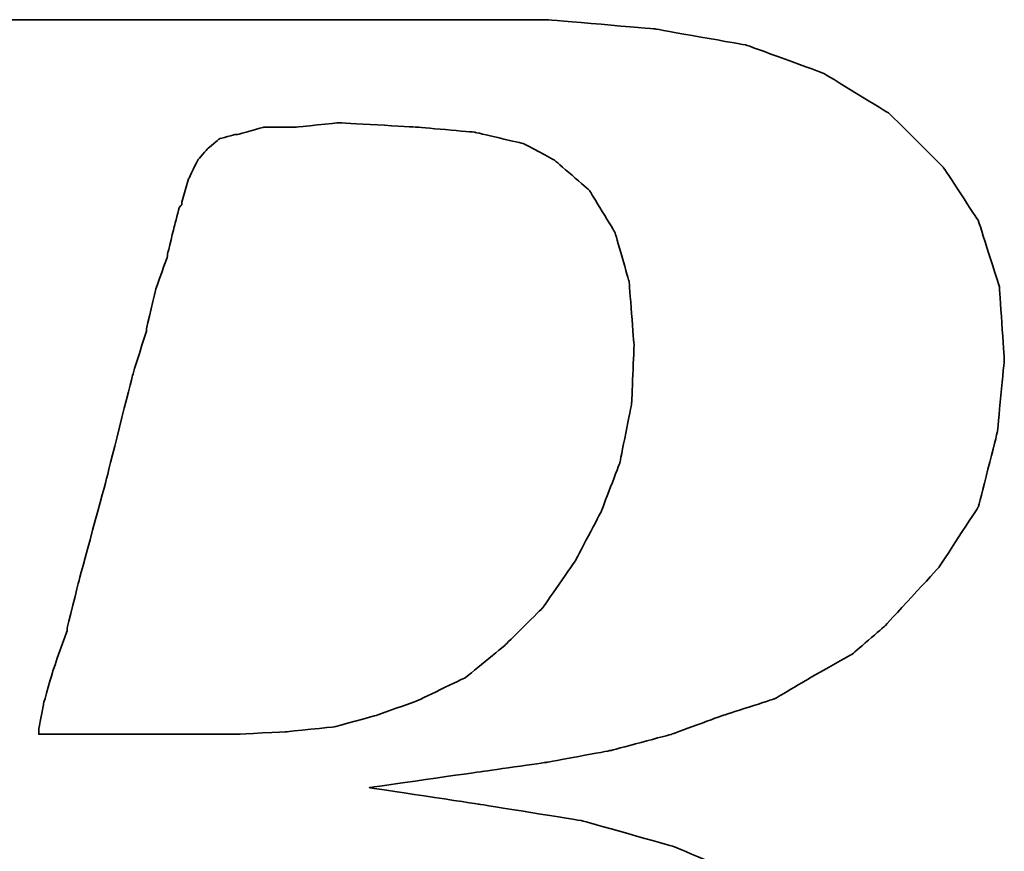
# Model space of a CAD drawing. Header units: millimetres. Extents: x 6 to 163, y -1 to 94.
# Tile 33 of 50: x 126.968 to 127.879, y 47.171 to 47.941. Entities that reach past the tile are written whole.
import ezdxf

# ---------------------------------------------------------------- set-up
doc = ezdxf.new("R2010")
doc.units = ezdxf.units.MM
doc.header["$LTSCALE"] = 0.1
doc.layers.add('DIM', color=4, linetype='CONTINUOUS')
doc.layers.add('layer 1', color=7, linetype='CONTINUOUS')

# ---------------------------------------------------------------- blocks, each defined once
blk = doc.blocks.new('TBI MOTION logo(完整正式版)')
at = {"layer": 'layer 1', "color": 22, "lineweight": 35}
for points, knots in [([(-64.65375, -6.86375), (-64.65375, -6.86375), (-64.84375, -7.29625), (-64.84375, -7.29625), (-64.84375, -7.29625), (-64.84375, -7.29625), (-64.86875, -7.34375), (-64.86875, -7.34375), (-64.86875, -7.34375), (-64.86875, -7.34375), (-64.86875, -7.36875), (-64.86875, -7.36875), (-64.86875, -7.36875), (-64.86875, -7.36875), (-65.15375, -7.65375), (-65.15375, -7.65375), (-65.15375, -7.65375), (-65.15375, -7.65375), (-65.17875, -7.65375), (-65.17875, -7.65375), (-65.17875, -7.65375), (-65.17875, -7.65375), (-65.20375, -7.67875), (-65.20375, -7.67875), (-65.20375, -7.67875), (-65.20375, -7.67875), (-65.58875, -7.87125), (-65.58875, -7.87125), (-65.58875, -7.87125), (-65.58875, -7.87125), (-65.63375, -7.87125), (-65.63375, -7.87125), (-65.63375, -7.87125), (-65.63375, -7.87125), (-65.65875, -7.89375), (-65.65875, -7.89375), (-65.65875, -7.89375), (-65.65875, -7.89375), (-66.09375, -7.94375), (-66.09375, -7.94375), (-66.09375, -7.94375), (-66.09375, -7.94375), (-66.11375, -7.94375), (-66.11375, -7.94375), (-66.11375, -7.94375), (-66.11375, -7.94375), (-66.16375, -7.94375), (-66.16375, -7.94375), (-66.16375, -7.94375), (-66.16375, -7.94375), (-66.30875, -7.94375), (-66.30875, -7.94375), (-66.30875, -7.94375), (-66.30875, -7.94375), (-66.69375, -7.94375), (-66.69375, -7.94375), (-66.69375, -7.94375), (-66.69375, -7.94375), (-67.07375, -7.94375), (-67.07375, -7.94375), (-67.07375, -7.94375), (-67.07375, -7.94375), (-67.12375, -7.94375), (-67.12375, -7.94375), (-67.12375, -7.94375), (-67.12375, -7.94375), (-67.12375, -7.96625), (-67.12375, -7.96625), (-67.12375, -7.96625), (-67.12375, -7.96625), (-67.14875, -7.99125), (-67.14875, -7.99125), (-67.14875, -7.99125), (-67.14875, -7.99125), (-67.24375, -8.34875), (-67.24375, -8.34875), (-67.24375, -8.34875), (-67.24375, -8.34875), (-67.31375, -8.68625), (-67.31375, -8.68625), (-67.31375, -8.68625), (-67.31375, -8.68625), (-67.26875, -8.68625), (-67.26875, -8.68625), (-67.26875, -8.68625), (-67.26875, -8.68625), (-67.07375, -8.68625), (-67.07375, -8.68625), (-67.07375, -8.68625), (-67.07375, -8.68625), (-66.54875, -8.68625), (-66.54875, -8.68625), (-66.54875, -8.68625), (-66.54875, -8.68625), (-65.82625, -8.68625), (-65.82625, -8.68625), (-65.82625, -8.68625), (-65.82625, -8.68625), (-65.01375, -8.68625), (-65.01375, -8.68625), (-65.01375, -8.68625), (-65.01375, -8.68625), (-64.05375, -8.68625), (-64.05375, -8.68625), (-64.05375, -8.68625), (-64.05375, -8.68625), (-62.08375, -8.68625), (-62.08375, -8.68625), (-62.08375, -8.68625), (-62.08375, -8.68625), (-60.06875, -8.68625), (-60.06875, -8.68625), (-60.06875, -8.68625), (-60.06875, -8.68625), (-59.10875, -8.68625), (-59.10875, -8.68625), (-59.10875, -8.68625), (-59.10875, -8.68625), (-58.29375, -8.68625), (-58.29375, -8.68625), (-58.29375, -8.68625), (-58.29375, -8.68625), (-57.57375, -8.68625), (-57.57375, -8.68625), (-57.57375, -8.68625), (-57.57375, -8.68625), (-57.04875, -8.68625), (-57.04875, -8.68625), (-57.04875, -8.68625), (-57.04875, -8.68625), (-56.85375, -8.68625), (-56.85375, -8.68625), (-56.85375, -8.68625), (-56.85375, -8.68625), (-56.70875, -8.68625), (-56.70875, -8.68625), (-56.70875, -8.68625), (-56.70875, -8.68625), (-56.61375, -8.68625), (-56.61375, -8.68625), (-56.61375, -8.68625), (-56.61375, -8.68625), (-56.56875, -8.68625), (-56.56875, -8.68625), (-56.56875, -8.68625), (-56.56875, -8.68625), (-55.65375, -8.63875), (-55.65375, -8.63875), (-55.65375, -8.63875), (-55.65375, -8.63875), (-54.76875, -8.51875), (-54.76875, -8.51875), (-54.76875, -8.51875), (-54.76875, -8.51875), (-53.90375, -8.30375), (-53.90375, -8.30375), (-53.90375, -8.30375), (-53.90375, -8.30375), (-53.08875, -8.03875), (-53.08875, -8.03875), (-53.08875, -8.03875), (-53.08875, -8.03875), (-52.34375, -7.65375), (-52.34375, -7.65375), (-52.34375, -7.65375), (-52.34375, -7.65375), (-51.69875, -7.29625), (-51.69875, -7.29625), (-51.69875, -7.29625), (-51.69875, -7.29625), (-51.21875, -6.91125), (-51.21875, -6.91125), (-51.21875, -6.91125), (-51.21875, -6.91125), (-50.83375, -6.50375), (-50.83375, -6.50375), (-50.83375, -6.50375), (-50.83375, -6.50375), (-50.44875, -5.94875), (-50.44875, -5.94875), (-50.44875, -5.94875), (-50.44875, -5.94875), (-50.13875, -5.30375), (-50.13875, -5.30375), (-50.13875, -5.30375), (-50.13875, -5.30375), (-49.99375, -4.65375), (-49.99375, -4.65375), (-49.99375, -4.65375), (-49.99375, -4.65375), (-49.92375, -3.98375), (-49.92375, -3.98375), (-49.92375, -3.98375), (-49.92375, -3.98375), (-49.99375, -3.19374), (-49.99375, -3.19374), (-49.99375, -3.19374), (-49.99375, -3.19374), (-50.23374, -2.44874), (-50.23374, -2.44874), (-50.23374, -2.44874), (-50.23374, -2.44874), (-50.59375, -1.87374), (-50.59375, -1.87374), (-50.59375, -1.87374), (-50.59375, -1.87374), (-51.09875, -1.31874), (-51.09875, -1.31874), (-51.09875, -1.31874), (-51.09875, -1.31874), (-51.74375, -0.81875), (-51.74375, -0.81875), (-51.74375, -0.81875), (-51.74375, -0.81875), (-52.53875, -0.48125), (-52.53875, -0.48125), (-52.53875, -0.48125), (-52.53875, -0.48125), (-53.47375, -0.21875), (-53.47375, -0.21875), (-53.47375, -0.21875), (-53.47375, -0.21875), (-54.52875, -0.04874), (-54.52875, -0.04874), (-54.52875, -0.04874), (-54.52875, -0.04874), (-55.65375, 0.12125), (-55.65375, 0.12125), (-55.65375, 0.12125), (-55.65375, 0.12125), (-54.50375, 0.28624), (-54.50375, 0.28624), (-54.50375, 0.28624), (-54.50375, 0.28624), (-53.83375, 0.38124), (-53.83375, 0.38124), (-53.83375, 0.38124), (-53.83375, 0.38124), (-53.18375, 0.50125), (-53.18375, 0.50125), (-53.18375, 0.50125), (-53.18375, 0.50125), (-52.55875, 0.66874), (-52.55875, 0.66874), (-52.55875, 0.66874), (-52.55875, 0.66874), (-52.03375, 0.86124), (-52.03375, 0.86124), (-52.03375, 0.86124), (-52.03375, 0.86124), (-51.50374, 1.03124), (-51.50374, 1.03124), (-51.50374, 1.03124), (-51.50374, 1.03124), (-51.09875, 1.27125), (-51.09875, 1.27125), (-51.09875, 1.27125), (-51.09875, 1.27125), (-50.71375, 1.48624), (-50.71375, 1.48624), (-50.71375, 1.48624), (-50.71375, 1.48624), (-50.37625, 1.77625), (-50.37625, 1.77625), (-50.37625, 1.77625), (-50.37625, 1.77625), (-49.82375, 2.37625), (-49.82375, 2.37625), (-49.82375, 2.37625), (-49.82375, 2.37625), (-49.41875, 2.99625), (-49.41875, 2.99625), (-49.41875, 2.99625), (-49.41875, 2.99625), (-49.22375, 3.76625), (-49.22375, 3.76625), (-49.22375, 3.76625), (-49.22375, 3.76625), (-49.15375, 4.50874), (-49.15375, 4.50874), (-49.15375, 4.50874), (-49.15375, 4.50874), (-49.20375, 5.25125), (-49.20375, 5.25125), (-49.20375, 5.25125), (-49.20375, 5.25125), (-49.41875, 5.92625), (-49.41875, 5.92625), (-49.41875, 5.92625), (-49.41875, 5.92625), (-49.77875, 6.47625), (-49.77875, 6.47625), (-49.77875, 6.47625), (-49.77875, 6.47625), (-50.33125, 7.02624), (-50.33125, 7.02624), (-50.33125, 7.02624), (-50.33125, 7.02624), (-51.00125, 7.43625), (-51.00125, 7.43625), (-51.00125, 7.43625), (-51.00125, 7.43625), (-51.79375, 7.72625), (-51.79375, 7.72625), (-51.79375, 7.72625), (-51.79375, 7.72625), (-52.72875, 7.89124), (-52.72875, 7.89124), (-52.72875, 7.89124), (-52.72875, 7.89124), (-53.83375, 7.98625), (-53.83375, 7.98625), (-53.83375, 7.98625), (-53.83375, 7.98625), (-53.92875, 7.98625), (-53.92875, 7.98625), (-53.92875, 7.98625), (-53.92875, 7.98625), (-54.26375, 7.98625), (-54.26375, 7.98625), (-54.26375, 7.98625), (-54.26375, 7.98625), (-54.74375, 7.98625), (-54.74375, 7.98625), (-54.74375, 7.98625), (-54.74375, 7.98625), (-55.36875, 7.98625), (-55.36875, 7.98625), (-55.36875, 7.98625), (-55.36875, 7.98625), (-56.13375, 7.98625), (-56.13375, 7.98625), (-56.13375, 7.98625), (-56.13375, 7.98625), (-56.94875, 7.98625), (-56.94875, 7.98625), (-56.94875, 7.98625), (-56.94875, 7.98625), (-58.77625, 7.98625), (-58.77625, 7.98625), (-58.77625, 7.98625), (-58.77625, 7.98625), (-60.59875, 7.98625), (-60.59875, 7.98625), (-60.59875, 7.98625), (-60.59875, 7.98625), (-61.41375, 7.98625), (-61.41375, 7.98625), (-61.41375, 7.98625), (-61.41375, 7.98625), (-62.17875, 7.98625), (-62.17875, 7.98625), (-62.17875, 7.98625), (-62.17875, 7.98625), (-62.80375, 7.98625), (-62.80375, 7.98625), (-62.80375, 7.98625), (-62.80375, 7.98625), (-63.30625, 7.98625), (-63.30625, 7.98625), (-63.30625, 7.98625), (-63.30625, 7.98625), (-63.57375, 7.98625), (-63.57375, 7.98625), (-63.57375, 7.98625), (-63.57375, 7.98625), (-63.57375, 7.96375), (-63.57375, 7.96375), (-63.57375, 7.96375), (-63.57375, 7.96375), (-63.59875, 7.94125), (-63.59875, 7.94125), (-63.59875, 7.94125), (-63.59875, 7.94125), (-63.69375, 7.55625), (-63.69375, 7.55625), (-63.69375, 7.55625), (-63.69375, 7.55625), (-63.76375, 7.24624), (-63.76375, 7.24624), (-63.76375, 7.24624), (-63.76375, 7.24624), (-63.23875, 7.24624), (-63.23875, 7.24624), (-63.23875, 7.24624), (-63.23875, 7.24624), (-62.75875, 7.24624), (-62.75875, 7.24624), (-62.75875, 7.24624), (-62.75875, 7.24624), (-62.61125, 7.24624), (-62.61125, 7.24624), (-62.61125, 7.24624), (-62.61125, 7.24624), (-62.56625, 7.24624), (-62.56625, 7.24624), (-62.56625, 7.24624), (-62.56625, 7.24624), (-62.22875, 7.24624), (-62.22875, 7.24624), (-62.22875, 7.24624), (-62.22875, 7.24624), (-62.20375, 7.24624), (-62.20375, 7.24624), (-62.20375, 7.24624), (-62.20375, 7.24624), (-62.17875, 7.21875), (-62.17875, 7.21875), (-62.17875, 7.21875), (-62.17875, 7.21875), (-61.96375, 7.17125), (-61.96375, 7.17125), (-61.96375, 7.17125), (-61.96375, 7.17125), (-61.72375, 7.12624), (-61.72375, 7.12624), (-61.72375, 7.12624), (-61.72375, 7.12624), (-61.70375, 7.12624), (-61.70375, 7.12624), (-61.70375, 7.12624), (-61.70375, 7.12624), (-61.55875, 7.07624), (-61.55875, 7.07624), (-61.55875, 7.07624), (-61.55875, 7.07624), (-61.50875, 7.07624), (-61.50875, 7.07624), (-61.50875, 7.07624), (-61.50875, 7.07624), (-61.48375, 7.02624), (-61.48375, 7.02624), (-61.48375, 7.02624), (-61.48375, 7.02624), (-61.31875, 6.83375), (-61.31875, 6.83375), (-61.31875, 6.83375), (-61.31875, 6.83375), (-61.29375, 6.81125), (-61.29375, 6.81125), (-61.29375, 6.81125), (-61.29375, 6.81125), (-61.29375, 6.78625), (-61.29375, 6.78625), (-61.29375, 6.78625), (-61.29375, 6.78625), (-61.19875, 6.50124), (-61.19875, 6.50124), (-61.19875, 6.50124), (-61.19875, 6.50124), (-61.17375, 6.45124), (-61.17375, 6.45124), (-61.17375, 6.45124), (-61.17375, 6.45124), (-61.19875, 6.40625), (-61.19875, 6.40625), (-61.19875, 6.40625), (-61.19875, 6.40625), (-61.26875, 5.99624), (-61.26875, 5.99624), (-61.26875, 5.99624), (-61.26875, 5.99624), (-61.26875, 5.85125), (-61.26875, 5.85125), (-61.26875, 5.85125), (-61.26875, 5.85125), (-61.26875, 5.82625), (-61.26875, 5.82625), (-61.26875, 5.82625), (-61.26875, 5.82625), (-61.29375, 5.80625), (-61.29375, 5.80625), (-61.29375, 5.80625), (-61.29375, 5.80625), (-61.34125, 5.66125), (-61.34125, 5.66125), (-61.34125, 5.66125), (-61.34125, 5.66125), (-61.41375, 5.44625), (-61.41375, 5.44625), (-61.41375, 5.44625), (-61.41375, 5.44625), (-61.48375, 5.15625), (-61.48375, 5.15625), (-61.48375, 5.15625), (-61.48375, 5.15625), (-61.58375, 4.82124), (-61.58375, 4.82124), (-61.58375, 4.82124), (-61.58375, 4.82124), (-61.79875, 4.00375), (-61.79875, 4.00375), (-61.79875, 4.00375), (-61.79875, 4.00375), (-62.05875, 2.99625), (-62.05875, 2.99625), (-62.05875, 2.99625), (-62.05875, 2.99625), (-62.34875, 1.91625), (-62.34875, 1.91625), (-62.34875, 1.91625), (-62.34875, 1.91625), (-62.97375, -0.41124), (-62.97375, -0.41124), (-62.97375, -0.41124), (-62.97375, -0.41124), (-63.59875, -2.75875), (-63.59875, -2.75875), (-63.59875, -2.75875), (-63.59875, -2.75875), (-63.88375, -3.86374), (-63.88375, -3.86374), (-63.88375, -3.86374), (-63.88375, -3.86374), (-64.14875, -4.82374), (-64.14875, -4.82374), (-64.14875, -4.82374), (-64.14875, -4.82374), (-64.36375, -5.64125), (-64.36375, -5.64125), (-64.36375, -5.64125), (-64.36375, -5.64125), (-64.43625, -5.97625), (-64.43625, -5.97625), (-64.43625, -5.97625), (-64.43625, -5.97625), (-64.50875, -6.28625), (-64.50875, -6.28625), (-64.50875, -6.28625), (-64.50875, -6.28625), (-64.50875, -6.30875), (-64.50875, -6.30875), (-64.50875, -6.30875), (-64.50875, -6.30875), (-64.57875, -6.50375), (-64.57875, -6.50375), (-64.57875, -6.50375), (-64.57875, -6.50375), (-64.62875, -6.69625), (-64.62875, -6.69625), (-64.62875, -6.69625), (-64.62875, -6.69625), (-64.62875, -6.76875), (-64.62875, -6.76875), (-64.62875, -6.76875), (-64.62875, -6.76875), (-64.62875, -6.81375), (-64.62875, -6.81375), (-64.62875, -6.81375), (-64.62875, -6.81375), (-64.62875, -6.83875), (-64.62875, -6.83875), (-64.62875, -6.83875), (-64.62875, -6.83875), (-64.65375, -6.86375), (-64.65375, -6.86375)], [0, 0, 0, 0, 0.00719424, 0.00719424, 0.00719424, 0.00719425, 0.01438849, 0.01438849, 0.01438849, 0.0143885, 0.02158273, 0.02158273, 0.02158273, 0.02158274, 0.02877698, 0.02877698, 0.02877698, 0.02877699, 0.03597122, 0.03597122, 0.03597122, 0.03597123, 0.04316547, 0.04316547, 0.04316547, 0.04316548, 0.05035971, 0.05035971, 0.05035971, 0.05035972, 0.05755396, 0.05755396, 0.05755396, 0.05755397, 0.0647482, 0.0647482, 0.0647482, 0.06474821, 0.07194245, 0.07194245, 0.07194245, 0.07194246, 0.07913669, 0.07913669, 0.07913669, 0.0791367, 0.08633094, 0.08633094, 0.08633094, 0.08633095, 0.09352518, 0.09352518, 0.09352518, 0.09352519, 0.10071942, 0.10071942, 0.10071942, 0.10071943, 0.10791367, 0.10791367, 0.10791367, 0.10791368, 0.11510791, 0.11510791, 0.11510791, 0.11510792, 0.12230216, 0.12230216, 0.12230216, 0.12230217, 0.1294964, 0.1294964, 0.1294964, 0.12949641, 0.13669065, 0.13669065, 0.13669065, 0.13669066, 0.14388489, 0.14388489, 0.14388489, 0.1438849, 0.15107914, 0.15107914, 0.15107914, 0.15107915, 0.15827338, 0.15827338, 0.15827338, 0.15827339, 0.16546763, 0.16546763, 0.16546763, 0.16546764, 0.17266187, 0.17266187, 0.17266187, 0.17266188, 0.17985612, 0.17985612, 0.17985612, 0.17985613, 0.18705036, 0.18705036, 0.18705036, 0.18705037, 0.1942446, 0.1942446, 0.1942446, 0.19424461, 0.20143885, 0.20143885, 0.20143885, 0.20143886, 0.20863309, 0.20863309, 0.20863309, 0.2086331, 0.21582734, 0.21582734, 0.21582734, 0.21582735, 0.22302158, 0.22302158, 0.22302158, 0.22302159, 0.23021583, 0.23021583, 0.23021583, 0.23021584, 0.23741007, 0.23741007, 0.23741007, 0.23741008, 0.24460432, 0.24460432, 0.24460432, 0.24460433, 0.25179856, 0.25179856, 0.25179856, 0.25179857, 0.25899281, 0.25899281, 0.25899281, 0.25899282, 0.26618705, 0.26618705, 0.26618705, 0.26618706, 0.27338129, 0.27338129, 0.27338129, 0.2733813, 0.28057554, 0.28057554, 0.28057554, 0.28057555, 0.28776978, 0.28776978, 0.28776978, 0.28776979, 0.29496403, 0.29496403, 0.29496403, 0.29496404, 0.30215827, 0.30215827, 0.30215827, 0.30215828, 0.30935252, 0.30935252, 0.30935252, 0.30935253, 0.31654676, 0.31654676, 0.31654676, 0.31654677, 0.32374101, 0.32374101, 0.32374101, 0.32374102, 0.33093525, 0.33093525, 0.33093525, 0.33093526, 0.3381295, 0.3381295, 0.3381295, 0.33812951, 0.34532374, 0.34532374, 0.34532374, 0.34532375, 0.35251799, 0.35251799, 0.35251799, 0.352518, 0.35971223, 0.35971223, 0.35971223, 0.35971224, 0.36690647, 0.36690647, 0.36690647, 0.36690648, 0.37410072, 0.37410072, 0.37410072, 0.37410073, 0.38129496, 0.38129496, 0.38129496, 0.38129497, 0.38848921, 0.38848921, 0.38848921, 0.38848922, 0.39568345, 0.39568345, 0.39568345, 0.39568346, 0.4028777, 0.4028777, 0.4028777, 0.40287771, 0.41007194, 0.41007194, 0.41007194, 0.41007195, 0.41726619, 0.41726619, 0.41726619, 0.4172662, 0.42446043, 0.42446043, 0.42446043, 0.42446044, 0.43165468, 0.43165468, 0.43165468, 0.43165469, 0.43884892, 0.43884892, 0.43884892, 0.43884893, 0.44604317, 0.44604317, 0.44604317, 0.44604318, 0.45323741, 0.45323741, 0.45323741, 0.45323742, 0.46043165, 0.46043165, 0.46043165, 0.46043166, 0.4676259, 0.4676259, 0.4676259, 0.46762591, 0.47482014, 0.47482014, 0.47482014, 0.47482015, 0.48201439, 0.48201439, 0.48201439, 0.4820144, 0.48920863, 0.48920863, 0.48920863, 0.48920864, 0.49640288, 0.49640288, 0.49640288, 0.49640289, 0.50359712, 0.50359712, 0.50359712, 0.50359713, 0.51079137, 0.51079137, 0.51079137, 0.51079138, 0.51798561, 0.51798561, 0.51798561, 0.51798562, 0.52517986, 0.52517986, 0.52517986, 0.52517987, 0.5323741, 0.5323741, 0.5323741, 0.53237411, 0.53956835, 0.53956835, 0.53956835, 0.53956836, 0.54676259, 0.54676259, 0.54676259, 0.5467626, 0.55395683, 0.55395683, 0.55395683, 0.55395684, 0.56115108, 0.56115108, 0.56115108, 0.56115109, 0.56834532, 0.56834532, 0.56834532, 0.56834533, 0.57553957, 0.57553957, 0.57553957, 0.57553958, 0.58273381, 0.58273381, 0.58273381, 0.58273382, 0.58992806, 0.58992806, 0.58992806, 0.58992807, 0.5971223, 0.5971223, 0.5971223, 0.59712231, 0.60431655, 0.60431655, 0.60431655, 0.60431656, 0.61151079, 0.61151079, 0.61151079, 0.6115108, 0.61870504, 0.61870504, 0.61870504, 0.61870505, 0.62589928, 0.62589928, 0.62589928, 0.62589929, 0.63309353, 0.63309353, 0.63309353, 0.63309354, 0.64028777, 0.64028777, 0.64028777, 0.64028778, 0.64748201, 0.64748201, 0.64748201, 0.64748202, 0.65467626, 0.65467626, 0.65467626, 0.65467627, 0.6618705, 0.6618705, 0.6618705, 0.66187051, 0.66906475, 0.66906475, 0.66906475, 0.66906476, 0.67625899, 0.67625899, 0.67625899, 0.676259, 0.68345324, 0.68345324, 0.68345324, 0.68345325, 0.69064748, 0.69064748, 0.69064748, 0.69064749, 0.69784173, 0.69784173, 0.69784173, 0.69784174, 0.70503597, 0.70503597, 0.70503597, 0.70503598, 0.71223022, 0.71223022, 0.71223022, 0.71223023, 0.71942446, 0.71942446, 0.71942446, 0.71942447, 0.72661871, 0.72661871, 0.72661871, 0.72661872, 0.73381295, 0.73381295, 0.73381295, 0.73381296, 0.74100719, 0.74100719, 0.74100719, 0.7410072, 0.74820144, 0.74820144, 0.74820144, 0.74820145, 0.75539568, 0.75539568, 0.75539568, 0.75539569, 0.76258993, 0.76258993, 0.76258993, 0.76258994, 0.76978417, 0.76978417, 0.76978417, 0.76978418, 0.77697842, 0.77697842, 0.77697842, 0.77697843, 0.78417266, 0.78417266, 0.78417266, 0.78417267, 0.79136691, 0.79136691, 0.79136691, 0.79136692, 0.79856115, 0.79856115, 0.79856115, 0.79856116, 0.8057554, 0.8057554, 0.8057554, 0.80575541, 0.81294964, 0.81294964, 0.81294964, 0.81294965, 0.82014388, 0.82014388, 0.82014388, 0.82014389, 0.82733813, 0.82733813, 0.82733813, 0.82733814, 0.83453237, 0.83453237, 0.83453237, 0.83453238, 0.84172662, 0.84172662, 0.84172662, 0.84172663, 0.84892086, 0.84892086, 0.84892086, 0.84892087, 0.85611511, 0.85611511, 0.85611511, 0.85611512, 0.86330935, 0.86330935, 0.86330935, 0.86330936, 0.8705036, 0.8705036, 0.8705036, 0.87050361, 0.87769784, 0.87769784, 0.87769784, 0.87769785, 0.88489209, 0.88489209, 0.88489209, 0.8848921, 0.89208633, 0.89208633, 0.89208633, 0.89208634, 0.89928058, 0.89928058, 0.89928058, 0.89928059, 0.90647482, 0.90647482, 0.90647482, 0.90647483, 0.91366906, 0.91366906, 0.91366906, 0.91366907, 0.92086331, 0.92086331, 0.92086331, 0.92086332, 0.92805755, 0.92805755, 0.92805755, 0.92805756, 0.9352518, 0.9352518, 0.9352518, 0.93525181, 0.94244604, 0.94244604, 0.94244604, 0.94244605, 0.94964029, 0.94964029, 0.94964029, 0.9496403, 0.95683453, 0.95683453, 0.95683453, 0.95683454, 0.96402878, 0.96402878, 0.96402878, 0.96402879, 0.97122302, 0.97122302, 0.97122302, 0.97122303, 0.97841727, 0.97841727, 0.97841727, 0.97841728, 0.98561151, 0.98561151, 0.98561151, 0.98561152, 0.99280576, 0.99280576, 0.99280576, 0.99280577, 1, 1, 1, 1]), ([(-57.50375, 6.35625), (-57.50375, 6.35625), (-57.57375, 6.11625), (-57.57375, 6.11625), (-57.57375, 6.11625), (-57.57375, 6.11625), (-57.57375, 6.09125), (-57.57375, 6.09125), (-57.57375, 6.09125), (-57.57375, 6.09125), (-57.59875, 6.06625), (-57.59875, 6.06625), (-57.59875, 6.06625), (-57.59875, 6.06625), (-57.64875, 5.87625), (-57.64875, 5.87625), (-57.64875, 5.87625), (-57.64875, 5.87625), (-57.71875, 5.58875), (-57.71875, 5.58875), (-57.71875, 5.58875), (-57.71875, 5.58875), (-57.71875, 5.56625), (-57.71875, 5.56625), (-57.71875, 5.56625), (-57.71875, 5.56625), (-57.83875, 5.23125), (-57.83875, 5.23125), (-57.83875, 5.23125), (-57.83875, 5.23125), (-57.93625, 4.82124), (-57.93625, 4.82124), (-57.93625, 4.82124), (-57.93625, 4.82124), (-57.93625, 4.79624), (-57.93625, 4.79624), (-57.93625, 4.79624), (-57.93625, 4.79624), (-58.07875, 4.34125), (-58.07875, 4.34125), (-58.07875, 4.34125), (-58.07875, 4.34125), (-58.34375, 3.28625), (-58.34375, 3.28625), (-58.34375, 3.28625), (-58.34375, 3.28625), (-58.62875, 2.23124), (-58.62875, 2.23124), (-58.62875, 2.23124), (-58.62875, 2.23124), (-58.74875, 1.75125), (-58.74875, 1.75125), (-58.74875, 1.75125), (-58.74875, 1.75125), (-58.74875, 1.72625), (-58.74875, 1.72625), (-58.74875, 1.72625), (-58.74875, 1.72625), (-58.89375, 1.31625), (-58.89375, 1.31625), (-58.89375, 1.31625), (-58.89375, 1.31625), (-58.98875, 0.98124), (-58.98875, 0.98124), (-58.98875, 0.98124), (-58.98875, 0.98124), (-59.03875, 0.71625), (-59.03875, 0.71625), (-59.03875, 0.71625), (-59.03875, 0.71625), (-59.03875, 0.66874), (-59.03875, 0.66874), (-59.03875, 0.66874), (-59.03875, 0.66874), (-58.91875, 0.66874), (-58.91875, 0.66874), (-58.91875, 0.66874), (-58.91875, 0.66874), (-58.53375, 0.66874), (-58.53375, 0.66874), (-58.53375, 0.66874), (-58.53375, 0.66874), (-58.10375, 0.66874), (-58.10375, 0.66874), (-58.10375, 0.66874), (-58.10375, 0.66874), (-57.66875, 0.66874), (-57.66875, 0.66874), (-57.66875, 0.66874), (-57.66875, 0.66874), (-57.33375, 0.66874), (-57.33375, 0.66874), (-57.33375, 0.66874), (-57.33375, 0.66874), (-57.09375, 0.66874), (-57.09375, 0.66874), (-57.09375, 0.66874), (-57.09375, 0.66874), (-56.99875, 0.66874), (-56.99875, 0.66874), (-56.99875, 0.66874), (-56.99875, 0.66874), (-56.49375, 0.69374), (-56.49375, 0.69374), (-56.49375, 0.69374), (-56.49375, 0.69374), (-56.01375, 0.74374), (-56.01375, 0.74374), (-56.01375, 0.74374), (-56.01375, 0.74374), (-55.58375, 0.86124), (-55.58375, 0.86124), (-55.58375, 0.86124), (-55.58375, 0.86124), (-55.17375, 1.00624), (-55.17375, 1.00624), (-55.17375, 1.00624), (-55.17375, 1.00624), (-54.67375, 1.24625), (-54.67375, 1.24625), (-54.67375, 1.24625), (-54.67375, 1.24625), (-54.26375, 1.58124), (-54.26375, 1.58124), (-54.26375, 1.58124), (-54.26375, 1.58124), (-53.87875, 1.96374), (-53.87875, 1.96374), (-53.87875, 1.96374), (-53.87875, 1.96374), (-53.54375, 2.44625), (-53.54375, 2.44625), (-53.54375, 2.44625), (-53.54375, 2.44625), (-53.27875, 2.95125), (-53.27875, 2.95125), (-53.27875, 2.95125), (-53.27875, 2.95125), (-53.08875, 3.45124), (-53.08875, 3.45124), (-53.08875, 3.45124), (-53.08875, 3.45124), (-52.96875, 4.05124), (-52.96875, 4.05124), (-52.96875, 4.05124), (-52.96875, 4.05124), (-52.94375, 4.65125), (-52.94375, 4.65125), (-52.94375, 4.65125), (-52.94375, 4.65125), (-52.99375, 5.30125), (-52.99375, 5.30125), (-52.99375, 5.30125), (-52.99375, 5.30125), (-53.13875, 5.80625), (-53.13875, 5.80625), (-53.13875, 5.80625), (-53.13875, 5.80625), (-53.39875, 6.23625), (-53.39875, 6.23625), (-53.39875, 6.23625), (-53.39875, 6.23625), (-53.75875, 6.54875), (-53.75875, 6.54875), (-53.75875, 6.54875), (-53.75875, 6.54875), (-54.07375, 6.71625), (-54.07375, 6.71625), (-54.07375, 6.71625), (-54.07375, 6.71625), (-54.57375, 6.83375), (-54.57375, 6.83375), (-54.57375, 6.83375), (-54.57375, 6.83375), (-55.17375, 6.88625), (-55.17375, 6.88625), (-55.17375, 6.88625), (-55.17375, 6.88625), (-55.96875, 6.93125), (-55.96875, 6.93125), (-55.96875, 6.93125), (-55.96875, 6.93125), (-56.39875, 6.88625), (-56.39875, 6.88625), (-56.39875, 6.88625), (-56.39875, 6.88625), (-56.42125, 6.88625), (-56.42125, 6.88625), (-56.42125, 6.88625), (-56.42125, 6.88625), (-56.73375, 6.88625), (-56.73375, 6.88625), (-56.73375, 6.88625), (-56.73375, 6.88625), (-56.99875, 6.81125), (-56.99875, 6.81125), (-56.99875, 6.81125), (-56.99875, 6.81125), (-57.02375, 6.81125), (-57.02375, 6.81125), (-57.02375, 6.81125), (-57.02375, 6.81125), (-57.18875, 6.76625), (-57.18875, 6.76625), (-57.18875, 6.76625), (-57.18875, 6.76625), (-57.30875, 6.66625), (-57.30875, 6.66625), (-57.30875, 6.66625), (-57.30875, 6.66625), (-57.40875, 6.54875), (-57.40875, 6.54875), (-57.40875, 6.54875), (-57.40875, 6.54875), (-57.50375, 6.35625), (-57.50375, 6.35625)], [0, 0, 0, 0, 0.01851852, 0.01851852, 0.01851852, 0.01851853, 0.03703704, 0.03703704, 0.03703704, 0.03703705, 0.05555556, 0.05555556, 0.05555556, 0.05555557, 0.07407407, 0.07407407, 0.07407407, 0.07407408, 0.09259259, 0.09259259, 0.09259259, 0.0925926, 0.11111111, 0.11111111, 0.11111111, 0.11111112, 0.12962963, 0.12962963, 0.12962963, 0.12962964, 0.14814815, 0.14814815, 0.14814815, 0.14814816, 0.16666667, 0.16666667, 0.16666667, 0.16666668, 0.18518519, 0.18518519, 0.18518519, 0.1851852, 0.2037037, 0.2037037, 0.2037037, 0.20370371, 0.22222222, 0.22222222, 0.22222222, 0.22222223, 0.24074074, 0.24074074, 0.24074074, 0.24074075, 0.25925926, 0.25925926, 0.25925926, 0.25925927, 0.27777778, 0.27777778, 0.27777778, 0.27777779, 0.2962963, 0.2962963, 0.2962963, 0.29629631, 0.31481481, 0.31481481, 0.31481481, 0.31481482, 0.33333333, 0.33333333, 0.33333333, 0.33333334, 0.35185185, 0.35185185, 0.35185185, 0.35185186, 0.37037037, 0.37037037, 0.37037037, 0.37037038, 0.38888889, 0.38888889, 0.38888889, 0.3888889, 0.40740741, 0.40740741, 0.40740741, 0.40740742, 0.42592593, 0.42592593, 0.42592593, 0.42592594, 0.44444444, 0.44444444, 0.44444444, 0.44444445, 0.46296296, 0.46296296, 0.46296296, 0.46296297, 0.48148148, 0.48148148, 0.48148148, 0.48148149, 0.5, 0.5, 0.5, 0.50000001, 0.51851852, 0.51851852, 0.51851852, 0.51851853, 0.53703704, 0.53703704, 0.53703704, 0.53703705, 0.55555556, 0.55555556, 0.55555556, 0.55555557, 0.57407407, 0.57407407, 0.57407407, 0.57407408, 0.59259259, 0.59259259, 0.59259259, 0.5925926, 0.61111111, 0.61111111, 0.61111111, 0.61111112, 0.62962963, 0.62962963, 0.62962963, 0.62962964, 0.64814815, 0.64814815, 0.64814815, 0.64814816, 0.66666667, 0.66666667, 0.66666667, 0.66666668, 0.68518519, 0.68518519, 0.68518519, 0.6851852, 0.7037037, 0.7037037, 0.7037037, 0.70370371, 0.72222222, 0.72222222, 0.72222222, 0.72222223, 0.74074074, 0.74074074, 0.74074074, 0.74074075, 0.75925926, 0.75925926, 0.75925926, 0.75925927, 0.77777778, 0.77777778, 0.77777778, 0.77777779, 0.7962963, 0.7962963, 0.7962963, 0.79629631, 0.81481481, 0.81481481, 0.81481481, 0.81481482, 0.83333333, 0.83333333, 0.83333333, 0.83333334, 0.85185185, 0.85185185, 0.85185185, 0.85185186, 0.87037037, 0.87037037, 0.87037037, 0.87037038, 0.88888889, 0.88888889, 0.88888889, 0.8888889, 0.90740741, 0.90740741, 0.90740741, 0.90740742, 0.92592593, 0.92592593, 0.92592593, 0.92592594, 0.94444444, 0.94444444, 0.94444444, 0.94444445, 0.96296296, 0.96296296, 0.96296296, 0.96296297, 0.98148148, 0.98148148, 0.98148148, 0.98148149, 1, 1, 1, 1])]:
    blk.add_open_spline(points, degree=3, knots=knots, dxfattribs=at)

msp = doc.modelspace()

# ---------------------------------------------------------------- block references
at = {"layer": 'DIM', "color": 7, "xscale": 0.0903878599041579, "yscale": 0.0903878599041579, "zscale": 0.0903878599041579}
msp.add_blockref('TBI MOTION logo(完整正式版)', (132.32213, 47.21866), dxfattribs=at)

doc.saveas('drawing.dxf')
